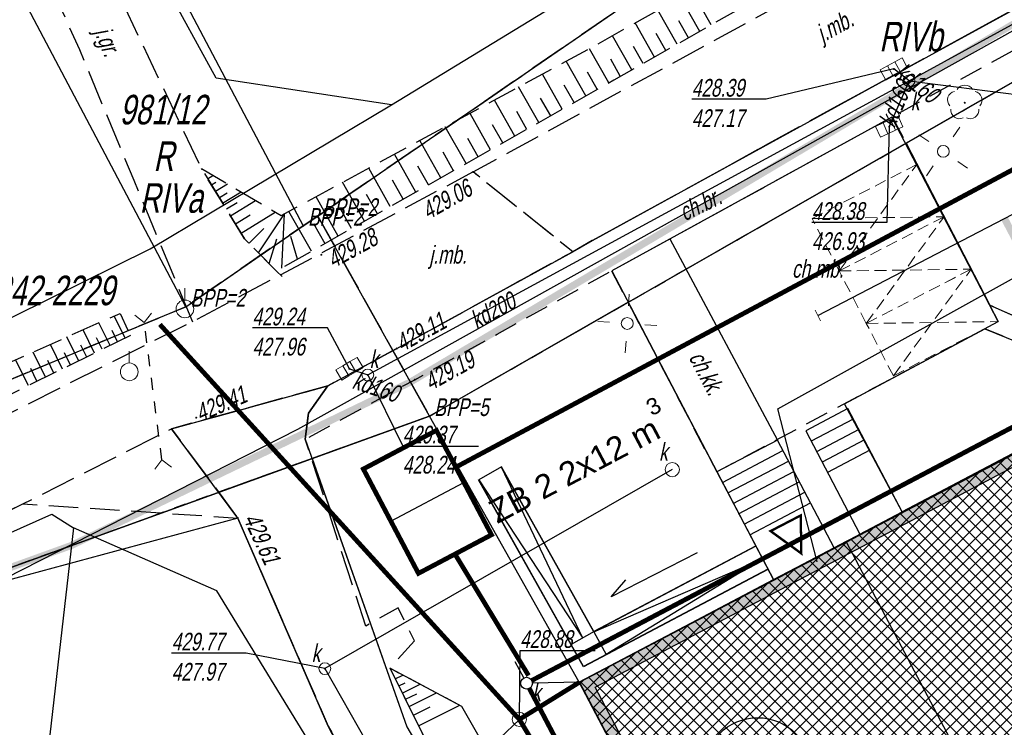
# Model space of a CAD drawing. Header units: metres. Extents: x 7409830 to 7410585, y 5569753 to 5570192.
# Tile 13 of 34: x 7410257 to 7410299, y 5570016 to 5570046. Entities that reach past the tile are written whole.
import ezdxf

# ---------------------------------------------------------------- set-up
doc = ezdxf.new("R2010")
doc.units = ezdxf.units.M
doc.header["$MEASUREMENT"] = 0
for name, pattern in [('1.5_0.5', [2, 1.5, -0.5]), ('1.5_1.0', [2.5, 1.5, -1]), ('218-500', [1, 0.5, -0.5]), ('DASHED', [0.75, 0.5, -0.25]), ('ib05_500', [1, 0.5, -0.5]), ('mz1.0_0.5', [1.5, 1, -0.5]), ('mz1.25_0.5', [1.75, 1.25, -0.5])]:
    doc.linetypes.add(name, pattern=pattern)
doc.layers.get('0').update_dxf_attribs({"color": 8})
for name, color, linetype in [('0 PZT - BUDYNEK OBJĘTY OPRACOWANIEM HATCH', 8, 'Continuous'), ('0 PZT - SKARPY', 8, 'Continuous'), ('131-Punkt osnowy pomiarowej', 8, 'Continuous'), ('131-Punkt osnowy pomiarowej-Atr103', 8, 'Continuous'), ('203-Punkt załamania granicy działki nie stabilizowany', 8, 'Continuous'), ('209-Opis konturu klasyfikacyjnego', 8, 'Continuous'), ('210-Oznaczenie użytku', 8, 'Continuous'), ('211-Nr działki', 8, 'Continuous'), ('216-Granica obrębu', 8, 'Continuous'), ('217-Granica konturu klasyfikcyjnego', 8, 'Continuous'), ('218-Granica użytku', 8, 'Continuous'), ('219-Linia granicy', 8, 'Continuous'), ('312-Budynek (powierzchnia)', 8, 'Continuous'), ('352-schody (powierzchnia)', 8, 'Continuous'), ('_01_PZT - demontaże i rozbiórki', 8, 'Continuous'), ('_BPP1-2', 8, 'Continuous'), ('_BPP3-5', 8, 'Continuous'), ('_Gaz', 8, 'GAZ_LINE'), ('_Kan-deszczowa', 8, 'KANSAN_LINE'), ('_MAPA', 8, 'Continuous'), ('_MPZP_linie zagospodarowania', 8, 'Continuous'), ('chodnik (powierzchnia)', 8, 'Continuous'), ('chodnik (powierzchnia)-Atr17', 8, 'Continuous'), ('drzewo liściaste (punkt)', 8, 'Continuous'), ('Granica', 8, 'Continuous'), ('jezdnia (powierzchnia)', 8, 'Continuous'), ('jezdnia (powierzchnia)-Atr17', 8, 'Continuous'), ('kratka ściekowa (punkt)', 8, 'Continuous'), ('krawężnik (linia)', 8, 'Continuous'), ('latarnia na słupie lub maszcie (punkt)', 8, 'Continuous'), ('Obrys', 8, 'Continuous'), ('Opis', 8, 'Continuous'), ('przepust (linia)', 8, 'Continuous'), ('przepust (linia) - symbol', 8, 'Continuous'), ('przewód gazowy (linia)', 8, 'Continuous'), ('przewód kanalizacyjny (linia)', 8, 'Continuous'), ('przewód kanalizacyjny (linia)-Atr1', 8, 'Continuous'), ('punkt o określonej wysokości (sieć kanalizacyjna)', 8, 'Continuous'), ('punkt o określonej wysokości (sieć kanalizacyjna)-Atr2', 8, 'Continuous'), ('punkt o określonej wysokości (sieć kanalizacyjna)-Atr3', 8, 'Continuous'), ('punkt wysokościowy sztuczny', 8, 'Continuous'), ('punkt wysokościowy sztuczny-Atr2', 8, 'Continuous'), ('punkt zmiany cech lub źródła danych o położeniu przewodu (sieć gazowa)', 8, 'Continuous'), ('SDRPK_420', 8, 'Continuous'), ('skarpa nieumocniona (powierzchnia)', 8, 'Continuous'), ('studzienka okrągła - przewód kanalizacyjny (punkt)', 8, 'Continuous'), ('studzienka okrągła - przewód kanalizacyjny (punkt)-Atr17', 8, 'Continuous'), ('słup (punkt)', 8, 'Continuous'), ('właz okrągły - siec kanalizacyjna (punkt)', 8, 'Continuous'), ('właz okrągły - siec kanalizacyjna (punkt)-Atr17', 8, 'Continuous')]:
    doc.layers.add(name, color=color, linetype=linetype)
doc.styles.add('ARIAL', font='tahoma.ttf')
doc.styles.get("Standard").update_dxf_attribs({"font": 'arial.ttf'})
doc.styles.add('Style-WORKING_1250 I 0.20944', font='WORKING_1250.shx', dxfattribs={"oblique": 12})
doc.linetypes.add('GAZ_LINE', pattern='A,0.5,-0.2,["G",ARIAL,S=0.1,R=0,X=-0.1,Y=-0.05],-0.25', length=0.95)
doc.linetypes.add('KANSAN_LINE', pattern='A,0.5,-0.2,["KS",ARIAL,S=0.1,R=0,X=-0.1,Y=-0.05],-0.25', length=0.95)

# ---------------------------------------------------------------- blocks, each defined once
blk = doc.blocks.new('MIEJSCE POSTOJOWE')
at = {"layer": 'SDRPK_420', "color": 7, "linetype": 'DASHED', "lineweight": 13}
blk.add_lwpolyline([(7390925.942, 5525336.927), (7390925.942, 5525339.427), (7390930.942, 5525339.427), (7390930.942, 5525336.927)], close=True, dxfattribs=at)
for points in [[(7390925.942, 5525339.427), (7390930.942, 5525336.927)], [(7390925.942, 5525336.927), (7390930.942, 5525339.427)]]:
    blk.add_lwpolyline(points, dxfattribs=at)
blk = doc.blocks.new('203_1')
at = {"layer": '203-Punkt załamania granicy działki nie stabilizowany', "linetype": 'Continuous', "lineweight": 13}
h = blk.add_hatch(color=96, dxfattribs=at)
edge = h.paths.add_edge_path()
edge.add_arc((0, 0), 0.45, 0, 360)
blk = doc.blocks.new('131_1')
at = {"layer": '131-Punkt osnowy pomiarowej', "color": 7, "linetype": 'Continuous', "lineweight": 13}
blk.add_line((0, 3.75), (0, 8.75), dxfattribs=at)
blk.add_circle((0, 0), 3.75, dxfattribs=at)
blk = doc.blocks.new('506_3')
at = {"layer": 'studzienka okrągła - przewód kanalizacyjny (punkt)', "color": 36, "linetype": 'Continuous', "lineweight": 13}
blk.add_circle((0, 0), 3, dxfattribs=at)
blk = doc.blocks.new('506_1')
at = {"layer": 'punkt o określonej wysokości (sieć kanalizacyjna)', "color": 36, "linetype": 'Continuous', "lineweight": 13}
blk.add_circle((0, 0), 3, dxfattribs=at)
blk = doc.blocks.new('701_1')
at = {"layer": 'punkt zmiany cech lub źródła danych o położeniu przewodu (sieć gazowa)', "color": 7, "linetype": 'Continuous', "lineweight": 13}
blk.add_line((0, -2.5), (0, 2.5), dxfattribs=at)
blk = doc.blocks.new('515_2')
at = {"layer": 'latarnia na słupie lub maszcie (punkt)', "color": 7, "linetype": 'Continuous', "lineweight": 13}
for p, q in [((0, 7.5), (0, 12.5)), ((7.5, 0), (12.5, 0)), ((-12.5, 0), (-7.5, 0)), ((0, -12.5), (0, -7.5))]:
    blk.add_line(p, q, dxfattribs=at)
blk = doc.blocks.new('515_1')
at = {"layer": 'latarnia na słupie lub maszcie (punkt)', "color": 7, "linetype": 'Continuous', "lineweight": 13}
for p, q in [((0, 7.5), (0, 12.5)), ((-12.5, 0), (-7.5, 0)), ((7.5, 0), (12.5, 0)), ((0, -12.5), (0, -7.5))]:
    blk.add_line(p, q, dxfattribs=at)
blk = doc.blocks.new('IB05_1')
at = {"layer": 'przepust (linia) - symbol', "color": 7, "linetype": 'Continuous', "lineweight": 13}
for q in [(3.54, 3.54), (3.54, -3.54)]:
    blk.add_line((0, 0), q, dxfattribs=at)
blk = doc.blocks.new('922_1')
at = {"layer": 'drzewo liściaste (punkt)', "linetype": 'Continuous', "lineweight": 13}
h = blk.add_hatch(color=96, dxfattribs=at)
edge = h.paths.add_edge_path()
edge.add_arc((0, 0), 0.45, 0, 360)
at = {"layer": 'drzewo liściaste (punkt)', "color": 96, "linetype": 'Continuous', "lineweight": 13}
for centre, start, end in [((-3.57, 1.16), 102.147, 221.853), ((0, 3.75), 30.147, 149.853), ((3.57, 1.16), 318.147, 77.853), ((-2.2, -3.03), 174.147, 293.853), ((2.2, -3.03), 246.147, 5.853)]:
    blk.add_arc(centre, 3.75, start, end, dxfattribs=at)
blk = doc.blocks.new('510_1')
at = {"layer": 'słup (punkt)', "color": 7, "linetype": 'Continuous', "lineweight": 13}
blk.add_circle((0, 0), 2.5, dxfattribs=at)
blk = doc.blocks.new('US05_1')
at = {"layer": 'kratka ściekowa (punkt)', "color": 7, "linetype": 'Continuous', "lineweight": 13}
for p, q in [((-5.25, -2.5), (-5.25, 2.5)), ((-5.25, 2.5), (-1.75, 2.5)), ((-1.75, -2.5), (-1.75, 2.5)), ((-1.75, 2.5), (1.75, 2.5)), ((1.75, -2.5), (1.75, 2.5)), ((1.75, 2.5), (5.25, 2.5)), ((5.25, -2.5), (5.25, 2.5)), ((-5.25, -2.5), (-1.75, -2.5)), ((-1.75, -2.5), (1.75, -2.5)), ((1.75, -2.5), (5.25, -2.5))]:
    blk.add_line(p, q, dxfattribs=at)
blk = doc.blocks.new('US05_2')
at = {"layer": 'kratka ściekowa (punkt)', "color": 7, "linetype": 'Continuous', "lineweight": 13}
for p, q in [((-5.25, -2.5), (-5.25, 2.5)), ((-5.25, 2.5), (-1.75, 2.5)), ((-1.75, -2.5), (-1.75, 2.5)), ((-1.75, 2.5), (1.75, 2.5)), ((1.75, -2.5), (1.75, 2.5)), ((1.75, 2.5), (5.25, 2.5)), ((5.25, -2.5), (5.25, 2.5)), ((-5.25, -2.5), (-1.75, -2.5)), ((-1.75, -2.5), (1.75, -2.5)), ((1.75, -2.5), (5.25, -2.5))]:
    blk.add_line(p, q, dxfattribs=at)
blk = doc.blocks.new('US15_2')
at = {"layer": 'studzienka okrągła - przewód kanalizacyjny (punkt)', "color": 36, "linetype": 'Continuous', "lineweight": 13}
blk.add_circle((0, 0), 2.5, dxfattribs=at)
blk = doc.blocks.new('US22_1')
at = {"layer": 'właz okrągły - siec kanalizacyjna (punkt)', "color": 7, "linetype": 'Continuous', "lineweight": 13}
blk.add_circle((0, 0), 2.5, dxfattribs=at)
blk = doc.blocks.new('PW01_1')
at = {"layer": 'punkt o określonej wysokości (sieć kanalizacyjna)', "linetype": 'Continuous', "lineweight": 13}
h = blk.add_hatch(color=36, dxfattribs=at)
edge = h.paths.add_edge_path()
edge.add_arc((0, 0), 0.45, 0, 360)
blk = doc.blocks.new('PW02_1')
at = {"layer": 'punkt wysokościowy sztuczny', "linetype": 'Continuous', "lineweight": 13}
h = blk.add_hatch(color=7, dxfattribs=at)
edge = h.paths.add_edge_path()
edge.add_arc((0, 0), 0.45, 0, 360)
blk = doc.blocks.new('140_1')
at = {"layer": '_BPP1-2', "linetype": 'Continuous', "lineweight": 0}
h = blk.add_hatch(color=141, dxfattribs=at)
edge = h.paths.add_edge_path()
edge.add_arc((0, 0), 0.045, 0, 360)
blk = doc.blocks.new('140_2')
at = {"layer": '_BPP3-5', "linetype": 'Continuous', "lineweight": 0}
h = blk.add_hatch(color=1, dxfattribs=at)
edge = h.paths.add_edge_path()
edge.add_arc((0, 0), 0.045, 0, 360)
blk = doc.blocks.new('A$C92b4fa8d')
at = {"layer": '216-Granica obrębu', "linetype": '1.5_1.0', "flags": 128}
blk.add_lwpolyline([(234.071, 177.642), (186.85, 152.23), (118.4, 115.38), (107.71, 110.03), (87.37, 99.84), (69.66, 87.67), (69.04, 87.26), (64.07, 83.83), (-15.82, 50.62), (-46.081, 37.141)], dxfattribs=at)
at = {"layer": '217-Granica konturu klasyfikcyjnego', "linetype": '1.5_0.5', "flags": 128}
for points in [[(74.39, 79.2), (112.67, 101.11)], [(69.66, 87.67), (87.37, 99.84)], [(69.04, 87.26), (69.66, 87.67)], [(69.66, 87.67), (74.39, 79.2)], [(64.07, 83.83), (69.04, 87.26)], [(54.14, 79.71), (64.07, 83.83)]]:
    blk.add_lwpolyline(points, dxfattribs=at)
at = {"layer": '218-Granica użytku', "linetype": '218-500', "flags": 128}
for points in [[(74.39, 79.2), (112.67, 101.11)], [(69.66, 87.67), (87.37, 99.84)], [(69.04, 87.26), (69.66, 87.67)], [(69.66, 87.67), (74.39, 79.2)], [(64.07, 83.83), (69.04, 87.26)], [(54.14, 79.71), (64.07, 83.83)], [(74.39, 79.2), (21.02, 59.91)]]:
    blk.add_lwpolyline(points, dxfattribs=at)
at = {"layer": '219-Linia granicy', "linetype": 'Continuous', "flags": 128}
for points in [[(112.67, 101.11), (74.39, 79.2)], [(62.15, 100.32), (69.04, 87.26)], [(87.37, 99.84), (69.66, 87.67)], [(64.07, 83.83), (56.85, 97.5)], [(69.04, 87.26), (69.66, 87.67)], [(74.39, 79.2), (69.66, 87.67)], [(64.07, 83.83), (69.04, 87.26)], [(64.07, 83.83), (-15.82, 50.62)], [(21.02, 59.91), (74.39, 79.2)]]:
    blk.add_lwpolyline(points, dxfattribs=at)
at = {"layer": '312-Budynek (powierzchnia)', "linetype": 'Continuous', "flags": 128}
for points in [[(92.04, 73.89), (105.15, 80.79)], [(92.04, 73.89), (80.74, 67.93)], [(98.25, 62.12), (92.04, 73.89)], [(80.74, 67.93), (86.94, 56.15)]]:
    blk.add_lwpolyline(points, dxfattribs=at)
at = {"layer": '352-schody (powierzchnia)', "linetype": 'Continuous', "flags": 128}
for points in [[(90.33, 78.58), (92.63, 74.2), (94.42, 75.14), (92.11, 79.52), (90.33, 78.58)], [(89.13, 78.18), (86.56, 76.83), (88.96, 72.27), (91.53, 73.62), (89.13, 78.18)]]:
    blk.add_lwpolyline(points, close=True, dxfattribs=at)
for points in [[(92.34, 79.07), (90.56, 78.13)], [(92.58, 78.63), (90.79, 77.69)], [(92.82, 78.19), (91.03, 77.25)], [(86.8, 76.39), (89.36, 77.74)], [(93.05, 77.75), (91.26, 76.81)], [(87.03, 75.94), (89.6, 77.29)], [(87.26, 75.5), (89.83, 76.85)], [(87.49, 75.06), (90.06, 76.41)], [(87.73, 74.62), (90.29, 75.97)], [(87.96, 74.17), (90.53, 75.52)]]:
    blk.add_lwpolyline(points, dxfattribs=at)
at = {"layer": '_MPZP_linie zagospodarowania', "linetype": 'Continuous', "flags": 128}
for points in [[(-36.017, 45.88), (-28.946, 49.608), (53.908, 82.011), (62.561, 86.279), (72.781, 92.383), (84.166, 99.327), (208.113, 168.049), (235.982, 182.726)], [(-33.636, 36.641), (21.41, 58.657), (56.431, 72.334), (68.81, 78.645), (239.951, 174.025)], [(72.781, 92.383), (65.355, 93.514), (58.71, 105.642)]]:
    blk.add_lwpolyline(points, dxfattribs=at)
at = {"layer": 'chodnik (powierzchnia)', "linetype": 'mz1.0_0.5', "flags": 128}
for points in [[(137.39, 117.44), (123.95, 110.06), (111.89, 103.44), (107.52, 101.01), (93.44, 93.3), (81.3, 86.64), (80.46, 86.16), (76.5, 83.98), (73.01, 82.06), (70.09, 80.48), (69.27, 79.32), (69.13, 78.22), (73.77, 80.74), (77.26, 82.67), (82.06, 85.32), (94.02, 91.89), (108.26, 99.7), (112.61, 102.15), (124.68, 108.69), (141.07, 117.69)], [(94, 91.88), (98.49, 83.2), (86.56, 76.83)], [(82.11, 85.35), (86.56, 76.83)], [(105.15, 80.79), (98.13, 83.89)], [(104.25, 80.32), (97.92, 82.9)]]:
    blk.add_lwpolyline(points, dxfattribs=at)
at = {"layer": 'jezdnia (powierzchnia)', "linetype": '1.5_0.5', "flags": 128}
for points in [[(137.39, 117.44), (123.95, 110.06), (111.89, 103.44), (107.52, 101.01), (93.44, 93.3), (81.3, 86.64), (80.46, 86.16), (76.24, 89.54), (96.81, 100.75), (116.57, 111.49), (141.7, 125.38), (162.65, 136.82), (173.81, 142.88), (190.06, 151.83), (205.87, 160.5)], [(60.54, 98.49), (64.73, 89.68), (66.56, 86.71), (67.91, 85.34), (68.15, 85.11)], [(58.32, 97.47), (59.56, 94.73), (61.86, 89.19), (64.38, 83.14)], [(-30.216, 38.159), (-26.6, 39.61), (-19.31, 42.63), (-2.2, 49.23), (14.29, 55.62), (30.36, 62.49), (45.8, 69.91), (57.17, 75.48), (63.46, 78.66), (70.09, 80.48), (73.01, 82.06), (80.46, 86.16), (76.24, 89.54), (64.81, 83.43), (43.45, 72.71), (29.35, 65.99), (11.94, 58.53), (-2.71, 52.79), (-21.61, 45.46), (-31.662, 41.526)]]:
    blk.add_lwpolyline(points, dxfattribs=at)
blk.add_lwpolyline([(70.09, 80.48), (63.46, 78.66), (66.27, 74.88), (70.1, 66.07), (80.85, 46.65), (88.56, 33.98), (92.51, 34.67), (83.27, 49.3), (76.87, 60.16), (72.72, 68.52), (73.76, 69.68), (73.06, 71.08), (71.69, 70.3), (69.13, 78.22), (69.27, 79.32), (70.09, 80.48)], close=True, dxfattribs=at)
at = {"layer": 'krawężnik (linia)', "linetype": 'Continuous', "flags": 128}
for points in [[(69.13, 78.22), (69.27, 79.32), (70.09, 80.48), (73.01, 82.06), (76.5, 83.98), (80.46, 86.16), (81.3, 86.64), (93.44, 93.3), (107.52, 101.01), (111.89, 103.44), (123.95, 110.06), (137.39, 117.44)], [(84.57, 86.7), (89.13, 78.18)]]:
    blk.add_lwpolyline(points, dxfattribs=at)
at = {"layer": 'przepust (linia)', "linetype": 'ib05_500', "flags": 128}
blk.add_lwpolyline([(63.06, 77.34), (62.31, 83.16)], dxfattribs=at)
at = {"layer": 'przewód gazowy (linia)', "linetype": 'Continuous', "flags": 128}
blk.add_lwpolyline([(90.84, 83.46), (141.14, 109.61), (148.31, 97.9), (151.72, 91.37), (152.56, 84.36), (171.91, 48.43)], dxfattribs=at)
at = {"layer": 'przewód kanalizacyjny (linia)', "linetype": 'Continuous', "flags": 128}
for points in [[(94.71, 93.4), (129.42, 112.41), (164.07, 131.58), (198.51, 150.56), (234.37, 170.01), (237.715, 171.884)], [(90.81, 73.02), (89.15, 79.5), (103.94, 87.71), (121.08, 97.22)], [(94.71, 93.4), (94.07, 93.9)], [(71.78, 80.94), (94.71, 93.4)], [(94.71, 93.4), (93.87, 91.46)], [(98.57, 41.46), (85.9, 53.52), (78.2, 66.35), (62.97, 83.08)], [(71, 81.2), (71.78, 80.94)], [(84.68, 76.93), (69.96, 68.5), (76.31, 57.32), (71.49, 55.58), (58.99, 50.69), (53.07, 48.57)], [(78.2, 66.35), (80.74, 67.93)], [(78.2, 66.35), (76.54, 64.76), (67.01, 62.56), (55.87, 57.4), (53.67, 57.26)]]:
    blk.add_lwpolyline(points, dxfattribs=at)
at = {"layer": 'punkt o określonej wysokości (sieć kanalizacyjna)-Atr2', "flags": 128}
for points in [[(94.07, 93.9), (88.65, 92.62), (85.504, 92.62)], [(94.71, 93.4), (99.36, 92.81), (102.575, 92.81)], [(93.87, 91.46), (93.77, 87.4), (90.592, 87.4)], [(71, 81.2), (70.07, 82.93), (66.892, 82.93)], [(71.78, 80.94), (73.26, 77.93), (76.47, 77.93)], [(78.2, 66.35), (78.23, 69.27), (81.408, 69.27)], [(69.96, 68.5), (66.62, 69.16), (63.469, 69.16)]]:
    blk.add_lwpolyline(points, dxfattribs=at)
at = {"layer": 'skarpa nieumocniona (powierzchnia)', "linetype": 'Continuous'}
for p, q in [((85.85, 95.49), (85.03, 96.94)), ((84.89, 94.95), (84.07, 96.39)), ((86.33, 95.77), (85.92, 96.49)), ((83.92, 94.4), (83.1, 95.85)), ((85.37, 95.22), (84.96, 95.94)), ((82.96, 93.86), (82.14, 95.3)), ((84.4, 94.68), (84, 95.4)), ((81.99, 93.31), (81.17, 94.76)), ((83.44, 94.13), (83.03, 94.85)), ((82.47, 93.59), (82.07, 94.31)), ((81.01, 92.76), (80.18, 94.23)), ((80.02, 92.2), (79.18, 93.68)), ((81.5, 93.04), (81.09, 93.76)), ((79.02, 91.63), (78.17, 93.14)), ((80.52, 92.48), (80.1, 93.22)), ((79.53, 91.92), (79.1, 92.66)), ((78.01, 91.06), (77.15, 92.58)), ((76.98, 90.47), (76.11, 92.02)), ((78.52, 91.34), (78.09, 92.1)), ((75.94, 89.89), (75.05, 91.45)), ((77.5, 90.77), (77.06, 91.53)), ((76.46, 90.18), (76.02, 90.96)), ((74.88, 89.29), (73.99, 90.87)), ((73.82, 88.68), (72.91, 90.29)), ((75.41, 89.59), (74.97, 90.37)), ((72.73, 88.07), (71.82, 89.7)), ((74.35, 88.99), (73.9, 89.78)), ((64.99, 89.25), (65.22, 89.39)), ((65.16, 88.99), (65.34, 89.1)), ((65.32, 88.72), (65.83, 89.03)), ((71.64, 87.45), (70.71, 89.1)), ((73.28, 88.38), (72.82, 89.19)), ((65.49, 88.45), (65.82, 88.65)), ((65.63, 88.22), (66.41, 88.69)), ((70.53, 86.82), (69.59, 88.49)), ((72.19, 87.76), (71.73, 88.58)), ((65.79, 87.97), (66.24, 88.24)), ((65.96, 87.68), (67.02, 88.33)), ((66.17, 87.34), (66.79, 87.72)), ((66.42, 86.95), (67.86, 87.84)), ((67.15, 86.11), (68.25, 87.77)), ((68.14, 85.47), (68.25, 87.77)), ((69.4, 86.18), (68.44, 87.87)), ((71.09, 87.14), (70.62, 87.97)), ((69.97, 86.5), (69.49, 87.34)), ((66.75, 86.52), (67.37, 87.14)), ((68.8, 85.84), (68.52, 86.8)), ((67.6, 85.66), (67.92, 86.71)), ((61.5, 82.5), (61.04, 83.44)), ((60.86, 82.19), (60.38, 83.15)), ((60.2, 81.86), (59.72, 82.85)), ((61.18, 82.34), (60.95, 82.82)), ((58.84, 81.19), (58.33, 82.23)), ((59.53, 81.53), (59.03, 82.55)), ((59.87, 81.7), (59.62, 82.2)), ((60.53, 82.03), (60.29, 82.51)), ((58.13, 80.85), (57.6, 81.91)), ((59.18, 81.36), (58.93, 81.88)), ((57.4, 80.49), (56.86, 81.58)), ((58.48, 81.02), (58.23, 81.55)), ((57.76, 80.67), (57.5, 81.21)), ((72.94, 68.07), (73.26, 68.23)), ((73.09, 67.77), (73.36, 67.9)), ((73.24, 67.46), (74, 67.84)), ((73.38, 67.2), (73.85, 67.43)), ((73.53, 66.9), (74.69, 67.47)), ((73.71, 66.53), (74.42, 66.88)), ((73.93, 66.08), (75.68, 66.95))]:
    blk.add_line(p, q, dxfattribs=at)
at = {"layer": 'skarpa nieumocniona (powierzchnia)', "linetype": 'mz1.25_0.5', "flags": 128}
for points in [[(212.1, 164.25), (189.89, 152.26), (161.23, 137.08), (134.59, 123.22), (109.23, 108.72), (82.2, 93.43), (67.91, 85.34), (66.56, 86.71), (64.73, 89.68), (68.11, 87.69), (81.19, 94.77), (108.53, 110.18), (134.12, 124.4), (160.35, 138.55), (189.38, 154.43), (211.31, 165.41), (212.1, 164.25)], [(61.72, 82.61), (48.05, 75.9), (35.37, 69.96), (20.58, 63.26), (4.16, 56.74), (-13.61, 49.39), (-32, 42.32), (-32.46, 43.37), (-14.19, 50.87), (3.1, 58.7), (19.38, 65.42), (34.74, 71.93), (48.01, 77.65), (61.29, 83.55), (61.72, 82.61)], [(66.27, 74.88), (70.1, 66.07), (80.85, 46.65), (88.56, 33.98), (88.37, 34.03), (78.98, 35.75), (63.38, 55.18), (57.98, 62.86), (37.06, 56.42), (19.25, 50.75), (3.94, 46.44), (-10.29, 41.91), (-20.51, 38.71), (-26.6, 39.61), (-19.31, 42.63), (-2.2, 49.23), (14.29, 55.62), (30.36, 62.49), (45.8, 69.91), (57.17, 75.48), (66.27, 74.88)], [(75.75, 66.91), (79.33, 60.64), (85.26, 52.55), (97.51, 56.9), (91.2, 50.7), (83.27, 49.3), (76.87, 60.16), (72.72, 68.52), (75.75, 66.91)]]:
    blk.add_lwpolyline(points, close=True, dxfattribs=at)
at = {"layer": '131-Punkt osnowy pomiarowej', "linetype": 'Continuous', "xscale": 0.1, "yscale": 0.1, "zscale": 0.1}
for p in [(64.032, 83.736), (61.675, 81.072)]:
    blk.add_blockref('131_1', p, dxfattribs=at)
at = {"layer": '203-Punkt załamania granicy działki nie stabilizowany', "linetype": 'Continuous', "xscale": 0.1, "yscale": 0.1, "zscale": 0.1}
for p in [(69.66, 87.67), (69.04, 87.26), (64.07, 83.83), (74.39, 79.2)]:
    blk.add_blockref('203_1', p, dxfattribs=at)
at = {"layer": '_BPP1-2', "linetype": 'Continuous'}
for p in [(69.66, 87.67), (69.04, 87.26), (64.07, 83.83)]:
    blk.add_blockref('140_1', p, dxfattribs=at)
at = {"layer": '_BPP3-5', "linetype": 'Continuous'}
blk.add_blockref('140_2', (74.39, 79.2), dxfattribs=at)
at = {"layer": 'drzewo liściaste (punkt)', "linetype": 'Continuous', "xscale": 0.1, "yscale": 0.1, "zscale": 0.1}
blk.add_blockref('922_1', (97.07, 92.47), dxfattribs=at)
at = {"layer": 'kratka ściekowa (punkt)', "linetype": 'Continuous', "xscale": 0.1, "yscale": 0.1, "zscale": 0.1}
for name, p, rotation in [('US05_1', (94.07, 93.9), 28.61000000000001), ('US05_2', (93.87, 91.46), 24.82099999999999), ('US05_1', (71, 81.2), 30.311)]:
    blk.add_blockref(name, p, dxfattribs=dict(at, rotation=rotation))
at = {"layer": 'latarnia na słupie lub maszcie (punkt)', "linetype": 'Continuous', "xscale": 0.1, "yscale": 0.1, "zscale": 0.1}
for name, p, rotation in [('515_1', (96.16, 90.41), 55.57300000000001), ('515_2', (82.77, 83.12), 356.135)]:
    blk.add_blockref(name, p, dxfattribs=dict(at, rotation=rotation))
at = {"layer": 'przepust (linia) - symbol', "linetype": 'Continuous', "xscale": 0.1, "yscale": 0.1, "zscale": 0.1}
for p, rotation in [((62.31, 83.16), 97.34299999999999), ((63.06, 77.34), 277.343)]:
    blk.add_blockref('IB05_1', p, dxfattribs=dict(at, rotation=rotation))
at = {"layer": 'punkt o określonej wysokości (sieć kanalizacyjna)', "linetype": 'Continuous', "xscale": 0.1, "yscale": 0.1, "zscale": 0.1}
for name, p in [('PW01_1', (94.07, 93.9)), ('PW01_1', (94.71, 93.4)), ('PW01_1', (93.87, 91.46)), ('PW01_1', (71, 81.2)), ('PW01_1', (71.78, 80.94)), ('PW01_1', (69.96, 68.5)), ('506_1', (78.2, 66.35))]:
    blk.add_blockref(name, p, dxfattribs=at)
at = {"layer": 'punkt wysokościowy sztuczny', "linetype": 'Continuous', "xscale": 0.1, "yscale": 0.1, "zscale": 0.1}
for p in [(76.24, 89.54), (69.81, 86.03), (73.01, 82.06), (73.77, 80.74), (64.51, 79.13), (66.27, 74.88)]:
    blk.add_blockref('PW02_1', p, dxfattribs=at)
at = {"layer": 'punkt zmiany cech lub źródła danych o położeniu przewodu (sieć gazowa)', "linetype": 'Continuous', "xscale": 0.09999999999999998, "yscale": 0.09999999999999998, "zscale": 0.09999999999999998, "rotation": 27.408}
blk.add_blockref('701_1', (90.84, 83.46), dxfattribs=at)
at = {"layer": 'studzienka okrągła - przewód kanalizacyjny (punkt)', "linetype": 'Continuous', "xscale": 0.1, "yscale": 0.1, "zscale": 0.1}
for name, p in [('506_3', (84.68, 76.93)), ('US15_2', (69.96, 68.5)), ('506_3', (78.2, 66.35))]:
    blk.add_blockref(name, p, dxfattribs=at)
at = {"layer": 'słup (punkt)', "linetype": 'Continuous', "xscale": 0.1, "yscale": 0.1, "zscale": 0.1}
for p in [(96.16, 90.41), (82.77, 83.12)]:
    blk.add_blockref('510_1', p, dxfattribs=at)
at = {"layer": 'właz okrągły - siec kanalizacyjna (punkt)', "linetype": 'Continuous', "xscale": 0.1, "yscale": 0.1, "zscale": 0.1}
for p in [(94.71, 93.4), (71.78, 80.94)]:
    blk.add_blockref('US22_1', p, dxfattribs=at)
at = {"layer": '131-Punkt osnowy pomiarowej-Atr103', "insert": (53.618, 83.877), "char_height": 1.25, "attachment_point": 7, "line_spacing_factor": 0.6}
blk.add_mtext('\\FWORKING_1250;\\Q12;\\H1x;\\W0.72;162.242-2229', dxfattribs=at)
at = {"layer": '209-Opis konturu klasyfikacyjnego', "linetype": 'Continuous', "char_height": 1.25, "attachment_point": 7, "line_spacing_factor": 0.6}
for s, insert in [('\\FWORKING_1250;\\Q12;\\H1x;\\W0.72;RIVb', (93.444, 94.627)), ('\\FWORKING_1250;\\Q12;\\H1x;\\W0.72;RIVa', (62.112, 87.793))]:
    blk.add_mtext(s, dxfattribs=dict(at, insert=insert))
at = {"layer": '210-Oznaczenie użytku', "linetype": 'Continuous', "insert": (62.697, 89.585), "char_height": 1.25, "attachment_point": 7, "line_spacing_factor": 0.6}
blk.add_mtext('\\FWORKING_1250;\\Q12;\\H1x;\\W0.72;R', dxfattribs=at)
at = {"layer": '211-Nr działki', "linetype": 'Continuous', "insert": (61.261, 91.537), "char_height": 1.25, "attachment_point": 7, "line_spacing_factor": 0.6}
blk.add_mtext('\\FWORKING_1250;\\Q12;\\H1x;\\W0.72;981/12', dxfattribs=at)
at = {"layer": '_BPP1-2', "linetype": 'Continuous', "style": 'Style-WORKING_1250 I 0.20944', "oblique": 12, "width": 0.733333}
for p in [(69.66, 87.67), (69.04, 87.26), (64.07, 83.83)]:
    blk.add_text(' BPP=2', height=0.75, dxfattribs=at).set_placement(p)
at = {"layer": '_BPP3-5', "linetype": 'Continuous', "style": 'Style-WORKING_1250 I 0.20944', "oblique": 12, "width": 0.733333}
blk.add_text(' BPP=5', height=0.75, dxfattribs=at).set_placement((74.39, 79.2))
at = {"layer": 'chodnik (powierzchnia)-Atr17', "char_height": 0.75, "attachment_point": 7, "line_spacing_factor": 0.6}
for s, insert, rotation in [('\\FWORKING_1250;\\Q12;\\H1x;\\W0.725;ch.br.', (85.208, 87.434), 25.501), ('\\FWORKING_1250;\\Q12;\\H1x;\\W0.725;ch.kk.', (85.348, 81.684), 297.578)]:
    blk.add_mtext(s, dxfattribs=dict(at, insert=insert, rotation=rotation))
at = {"layer": 'chodnik (powierzchnia)-Atr17', "insert": (89.75, 85.05), "char_height": 0.75, "attachment_point": 7, "line_spacing_factor": 0.6}
blk.add_mtext('\\FWORKING_1250;\\Q12;\\H1x;\\W0.725;ch.mb.', dxfattribs=at)
at = {"layer": 'jezdnia (powierzchnia)-Atr17', "char_height": 0.75, "attachment_point": 7, "line_spacing_factor": 0.6}
for s, insert, rotation in [('\\FWORKING_1250;\\Q12;\\H1x;\\W0.725;j.mb.', (91.16, 94.81), 28.589), ('\\FWORKING_1250;\\Q12;\\H1x;\\W0.725;j.gr.', (59.967, 95.39), 292.546)]:
    blk.add_mtext(s, dxfattribs=dict(at, insert=insert, rotation=rotation))
at = {"layer": 'jezdnia (powierzchnia)-Atr17', "insert": (74.39, 85.43), "char_height": 0.75, "attachment_point": 7, "line_spacing_factor": 0.6}
blk.add_mtext('\\FWORKING_1250;\\Q12;\\H1x;\\W0.725;j.mb.', dxfattribs=at)
at = {"layer": 'przewód kanalizacyjny (linia)-Atr1', "char_height": 0.75, "line_spacing_factor": 0.6}
for s, insert, attachment_point, rotation in [('\\FWORKING_1250;\\Q12;\\H1x;\\W0.725;kd160', (94.036, 93.613), 7, 322.001), ('\\FWORKING_1250;\\Q12;\\H1x;\\W0.725;kd160', (94.099, 91.361), 7, 66.587), ('\\FWORKING_1250;\\Q12;\\H1x;\\W0.725;kd200', (76.21, 83.2), 4, 28.519), ('\\FWORKING_1250;\\Q12;\\H1x;\\W0.725;kd160', (71.31, 81.1), 1, 341.565)]:
    blk.add_mtext(s, dxfattribs=dict(at, insert=insert, attachment_point=attachment_point, rotation=rotation))
at = {"layer": 'punkt o określonej wysokości (sieć kanalizacyjna)-Atr2', "char_height": 0.75, "attachment_point": 7, "line_spacing_factor": 0.6}
for s, insert in [('\\FWORKING_1250;\\Q12;\\H1x;\\W0.725;428.39', (85.504, 92.718)), ('\\FWORKING_1250;\\Q12;\\H1x;\\W0.725;428.38', (90.592, 87.498)), ('\\FWORKING_1250;\\Q12;\\H1x;\\W0.725;429.24', (66.892, 83.028)), ('\\FWORKING_1250;\\Q12;\\H1x;\\W0.725;429.37', (73.26, 78.028)), ('\\FWORKING_1250;\\Q12;\\H1x;\\W0.725;428.88', (78.23, 69.367)), ('\\FWORKING_1250;\\Q12;\\H1x;\\W0.725;429.77', (63.469, 69.258))]:
    blk.add_mtext(s, dxfattribs=dict(at, insert=insert))
at = {"layer": 'punkt o określonej wysokości (sieć kanalizacyjna)-Atr3', "char_height": 0.75, "attachment_point": 7, "line_spacing_factor": 0.6}
for s, insert in [('\\FWORKING_1250;\\Q12;\\H1x;\\W0.725;427.17', (85.504, 91.443)), ('\\FWORKING_1250;\\Q12;\\H1x;\\W0.725;426.93', (90.592, 86.223)), ('\\FWORKING_1250;\\Q12;\\H1x;\\W0.725;427.96', (66.892, 81.753)), ('\\FWORKING_1250;\\Q12;\\H1x;\\W0.725;428.24', (73.26, 76.753)), ('\\FWORKING_1250;\\Q12;\\H1x;\\W0.725;427.97', (63.469, 67.983))]:
    blk.add_mtext(s, dxfattribs=dict(at, insert=insert))
at = {"layer": 'punkt wysokościowy sztuczny-Atr2', "char_height": 0.75, "line_spacing_factor": 0.6}
for s, insert, attachment_point, rotation in [('\\FWORKING_1250;\\Q12;\\H1x;\\W0.725;429.06', (73.97, 88.15), 1, 29.656), ('\\FWORKING_1250;\\Q12;\\H1x;\\W0.725;429.28', (69.96, 86.1), 1, 28.622), ('\\FWORKING_1250;\\Q12;\\H1x;\\W0.725;429.11', (73.231, 81.891), 7, 28.817), ('\\FWORKING_1250;\\Q12;\\H1x;\\W0.725;429.19', (74.08, 80.91), 1, 28.943), ('\\FWORKING_1250;\\Q12;\\H1x;\\W0.725;429.41', (64.689, 78.93), 7, 23.301), ('\\FWORKING_1250;\\Q12;\\H1x;\\W0.725;429.61', (67.17, 75.17), 1, 294.793)]:
    blk.add_mtext(s, dxfattribs=dict(at, insert=insert, attachment_point=attachment_point, rotation=rotation))
at = {"layer": 'studzienka okrągła - przewód kanalizacyjny (punkt)-Atr17', "char_height": 0.75, "attachment_point": 7, "line_spacing_factor": 0.6}
for insert in [(84.12, 77.31), (69.4, 68.78), (78.74, 67.11)]:
    blk.add_mtext('\\FWORKING_1250;\\Q12;\\H1x;\\W0.725;k', dxfattribs=dict(at, insert=insert))
at = {"layer": 'właz okrągły - siec kanalizacyjna (punkt)-Atr17', "char_height": 0.75, "attachment_point": 7, "line_spacing_factor": 0.6}
for insert in [(94.78, 92.15), (71.86, 81.24)]:
    blk.add_mtext('\\FWORKING_1250;\\Q12;\\H1x;\\W0.725;k', dxfattribs=dict(at, insert=insert))

msp = doc.modelspace()

# ---------------------------------------------------------------- hatches: boundary and pattern name
at = {"layer": '0 PZT - BUDYNEK OBJĘTY OPRACOWANIEM HATCH'}
h = msp.add_hatch(dxfattribs=at)
h.set_pattern_fill('ANSI37', color=256, scale=3)
h.set_pattern_definition([(45, (0, 0), (-0.265165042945, 0.265165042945), []), (135, (0, 0), (-0.265165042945, -0.265165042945), [])])
h.paths.add_polyline_path([(7410286.94, 5570006.15), (7410280.74, 5570017.93), (7410305.15, 5570030.79), (7410303.45, 5570034.07), (7410314.85, 5570039.96), (7410316.48, 5570036.72), (7410335, 5570046.41), (7410341.16, 5570034.74), (7410325.45, 5570026.45), (7410328.1, 5570021.38), (7410330.73, 5570022.68), (7410333.66, 5570017.1), (7410333.062, 5570016.787), (7410335.973, 5570011.242), (7410333.97, 5570010.19), (7410336.71, 5570004.97), (7410325.93, 5569999.31), (7410332.76, 5569986.46), (7410310.85, 5569974.81), (7410310.12, 5569976.08), (7410306.976, 5569974.408), (7410301.68, 5569984.37), (7410302.2, 5569984.65), (7410298.575, 5569991.463), (7410323.15, 5570004.54), (7410314.58, 5570020.67)])
at = {"layer": 'Obrys'}
h = msp.add_hatch(color=256, dxfattribs=at)
h.dxf.hatch_style = 1
h.paths.add_polyline_path([(7410286.94, 5570006.15), (7410280.74, 5570017.93), (7410305.15, 5570030.79), (7410303.45, 5570034.07), (7410314.85, 5570039.96), (7410316.48, 5570036.72), (7410335, 5570046.41), (7410341.16, 5570034.74), (7410325.45, 5570026.45), (7410328.1, 5570021.38), (7410330.73, 5570022.68), (7410333.66, 5570017.1), (7410333.062, 5570016.787), (7410335.973, 5570011.242), (7410333.97, 5570010.19), (7410336.71, 5570004.97), (7410325.93, 5569999.31), (7410332.76, 5569986.46), (7410310.85, 5569974.81), (7410310.12, 5569976.08), (7410306.976, 5569974.408), (7410301.68, 5569984.37), (7410302.2, 5569984.65), (7410298.575, 5569991.463), (7410323.15, 5570004.54), (7410314.58, 5570020.67)])
h.paths.add_polyline_path([(7410287.15, 5570006.825), (7410281.415, 5570017.721), (7410305.822, 5570030.579), (7410304.124, 5570033.856), (7410314.63, 5570039.284), (7410316.263, 5570036.039), (7410334.815, 5570045.875), (7410340.641, 5570035.018), (7410324.776, 5570026.66), (7410327.883, 5570020.715), (7410330.514, 5570022.016), (7410332.985, 5570017.311), (7410332.387, 5570016.997), (7410335.298, 5570011.452), (7410333.295, 5570010.4), (7410336.035, 5570005.18), (7410325.253, 5569999.519), (7410332.084, 5569986.667), (7410311.042, 5569975.479), (7410310.312, 5569976.749), (7410307.182, 5569975.085), (7410302.355, 5569984.166), (7410302.875, 5569984.446), (7410299.251, 5569991.256), (7410323.826, 5570004.333), (7410314.788, 5570021.344)], flags=16)

# ---------------------------------------------------------------- linework, layer by layer
for points in [[(7410254.33, 5569932.93), (7410275.68, 5569939.9), (7410351.52, 5569981.29), (7410432.43, 5570025.43), (7410392.127, 5570096.224), (7410365.659, 5570081.352), (7410312.67, 5570051.11), (7410274.39, 5570029.2), (7410221.02, 5570009.91)], [(7410305.15, 5570030.79), (7410303.454, 5570034.072), (7410314.69, 5570039.88), (7410313.8, 5570041.61), (7410312.88, 5570042.07), (7410309.153, 5570049.097), (7410294.581, 5570040.757), (7410298.13, 5570033.89)], [(7410288.966, 5570022.258), (7410294.422, 5570025.136), (7410291.974, 5570029.721), (7410298.49, 5570033.2), (7410293.975, 5570041.865), (7410282.111, 5570035.348)], [(7410292.51, 5569984.67), (7410299.42, 5569985.95), (7410295.87, 5569992.289), (7410322.354, 5570006.042), (7410314.58, 5570020.67), (7410286.94, 5570006.15), (7410280.74, 5570017.93), (7410288.96, 5570022.27), (7410282.806, 5570034.017), (7410274.39, 5570029.2), (7410269.417, 5570027.407), (7410273.43, 5570016.04), (7410283.172, 5569999.416)], [(7410294.42, 5570025.14), (7410291.974, 5570029.721), (7410297.925, 5570032.898), (7410304.25, 5570030.32)], [(7410286.94, 5570006.15), (7410298.262, 5570012.098), (7410292.05, 5570023.888), (7410280.744, 5570017.922)]]:
    msp.add_lwpolyline(points, close=True)
for points in [[(7410338.45, 5570065.823), (7410324.987, 5570058.14), (7410312.544, 5570051.038), (7410294.581, 5570040.757), (7410274.39, 5570029.2), (7410265.981, 5570026.161)], [(7410280.744, 5570017.922), (7410335, 5570046.41)], [(7410266.27, 5570024.88), (7410263.46, 5570028.66), (7410270.09, 5570030.48), (7410269.27, 5570029.32), (7410269.13, 5570028.22), (7410273.43, 5570016.04), (7410283.373, 5569999.099), (7410292.51, 5569984.67), (7410299.42, 5569985.95), (7410296.837, 5569990.562), (7410298.602, 5569991.475), (7410302.2, 5569984.65), (7410301.679, 5569984.373), (7410300.83, 5569984.02), (7410300.65, 5569983.71), (7410287.945, 5569981.597), (7410278.55, 5569983.19), (7410274.54, 5569981.81), (7410272.81, 5569987.01), (7410288.56, 5569983.94), (7410273.98, 5570008.61), (7410270.1, 5570016.07), (7410266.27, 5570024.88)], [(7410288.56, 5569983.94), (7410270.1, 5570016.07), (7410266.27, 5570024.88), (7410251.102, 5570020.783)]]:
    msp.add_lwpolyline(points)
msp.add_circle((7410288.294, 5570014.151), 2.271)
at = {"layer": '0 PZT - SKARPY'}
for points in [[(7410257.98, 5570012.86), (7410166.19, 5569983.76), (7410150.82, 5569977.33), (7410152.74, 5569979.17), (7410165.32, 5569985.95), (7410180.62, 5569992.11), (7410202.99, 5570001), (7410218.069, 5570007.035), (7410258.4, 5570025.05), (7410259.31, 5570024.46)], [(7410278.98, 5569985.75), (7410288.56, 5569983.94), (7410265.38, 5570021.8), (7410259.31, 5570024.46), (7410257.98, 5570012.86), (7410267.539, 5570000)], [(7410297.51, 5570006.9), (7410291.19, 5570000.7), (7410283.27, 5569999.3), (7410276.87, 5570010.16), (7410272.72, 5570018.52), (7410275.75, 5570016.91), (7410279.33, 5570010.64), (7410285.26, 5570002.55)]]:
    msp.add_lwpolyline(points, close=True, dxfattribs=at)
at = {"layer": '_Gaz', "const_width": 0.3}
msp.add_lwpolyline([(7410298.75, 5570037.57), (7410302.079, 5570031.205), (7410304.334, 5570032.37)], dxfattribs=at)
at = {"layer": '_Kan-deszczowa', "const_width": 0.2}
for points in [[(7410278.726, 5570017.999), (7410302.484, 5570030.516)], [(7410285.984, 5570003.671), (7410278.621, 5570017.661)]]:
    msp.add_lwpolyline(points, dxfattribs=at)
at = {"layer": '_Kan-deszczowa'}
for points in [[(7410285.737, 5570023.41), (7410282.088, 5570021.541), (7410282.715, 5570022.26)], [(7410278.388, 5570018.104), (7410278.027, 5570018.79)], [(7410280.744, 5570017.922), (7410278.755, 5570017.887)]]:
    msp.add_lwpolyline(points, dxfattribs=at)
msp.add_circle((7410278.505, 5570017.883), 0.25, dxfattribs=at)
at = {"layer": 'Granica', "ltscale": 0.2, "const_width": 0.3}
msp.add_lwpolyline([(7410328.777, 5570062.496), (7410327.218, 5570065.039), (7410334.243, 5570068.866), (7410335.57, 5570066.441), (7410351.411, 5570075.329), (7410390.988, 5570002.821), (7410280.485, 5569942.522), (7410251.102, 5570020.783), (7410259.225, 5570023.719), (7410273.586, 5570030.64), (7410311.53, 5570053.165), (7410328.777, 5570062.496)], dxfattribs=at)
at = {"layer": 'Obrys'}
for points in [[(7410332.76, 5569986.46), (7410310.85, 5569974.81), (7410310.12, 5569976.08), (7410306.976, 5569974.408), (7410301.68, 5569984.37), (7410302.2, 5569984.65), (7410298.575, 5569991.463), (7410323.15, 5570004.54), (7410314.58, 5570020.67), (7410286.94, 5570006.15), (7410280.74, 5570017.93), (7410305.15, 5570030.79), (7410303.45, 5570034.07), (7410314.85, 5570039.96), (7410316.48, 5570036.72), (7410335, 5570046.41)], [(7410332.084, 5569986.667), (7410311.042, 5569975.479), (7410310.312, 5569976.749), (7410307.182, 5569975.085), (7410302.355, 5569984.166), (7410302.875, 5569984.446), (7410299.251, 5569991.256), (7410323.826, 5570004.333), (7410314.788, 5570021.344), (7410287.15, 5570006.825), (7410281.415, 5570017.721), (7410305.822, 5570030.579), (7410304.124, 5570033.856), (7410314.63, 5570039.284), (7410316.263, 5570036.039), (7410334.815, 5570045.875)]]:
    msp.add_lwpolyline(points, dxfattribs=at)
at = {"layer": 'Opis', "const_width": 0.1}
msp.add_lwpolyline([(7410290.121, 5570024.99), (7410290.145, 5570023.38), (7410288.843, 5570024.327)], close=True, dxfattribs=at)

# ---------------------------------------------------------------- block references
at = {"layer": 'Opis', "rotation": 27.33141911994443}
for p in [(3381332.831, -2731929.752), (3381333.979, -2731931.973), (3381335.127, -2731934.194)]:
    msp.add_blockref('MIEJSCE POSTOJOWE', p, dxfattribs=at)

# ---------------------------------------------------------------- next in the draw order: block references
at = {"layer": '_MAPA'}
msp.add_blockref('A$C92b4fa8d', (7410200, 5569950), dxfattribs=at)

# ---------------------------------------------------------------- next in the draw order: linework, layer by layer
for points in [[(7410280.724, 5570017.921), (7410335, 5570046.41)], [(7410280.73, 5570017.925), (7410274.39, 5570029.2)], [(7410277.449, 5570027.044), (7410276.481, 5570026.5)], [(7410288.208, 5570023.694), (7410281.362, 5570020.078), (7410277.449, 5570027.044)], [(7410276.481, 5570026.5), (7410280.883, 5570019.797), (7410277.44, 5570027.039)], [(7410288.213, 5570023.685), (7410281.358, 5570020.064), (7410277.44, 5570027.039)], [(7410288.731, 5570022.703), (7410280.92, 5570018.578), (7410276.472, 5570026.495)], [(7410288.726, 5570022.712), (7410280.924, 5570018.591), (7410276.481, 5570026.5)], [(7410281.358, 5570020.064), (7410288.5, 5570023.148), (7410281.871, 5570019.092)], [(7410281.366, 5570020.069), (7410280.399, 5570019.525)], [(7410281.358, 5570020.064), (7410281.871, 5570019.092)]]:
    msp.add_lwpolyline(points)
at = {"layer": '_01_PZT - demontaże i rozbiórki', "ltscale": 2, "const_width": 0.2}
for points in [[(7410278.2, 5570016.35), (7410262.97, 5570033.08)], [(7410298.591, 5569991.495), (7410285.9, 5570003.52), (7410278.2, 5570016.35), (7410280.744, 5570017.922)]]:
    msp.add_lwpolyline(points, dxfattribs=at)
at = {"layer": '_Kan-deszczowa', "const_width": 0.2}
for points in [[(7410275.507, 5570027.032), (7410275.507, 5570027.032), (7410321.536, 5570051.619)], [(7410278.59, 5570018.206), (7410275.472, 5570023.352)]]:
    msp.add_lwpolyline(points, dxfattribs=at)
msp.add_lwpolyline([(7410277.019, 5570024.169), (7410273.924, 5570022.535), (7410271.59, 5570026.956), (7410274.685, 5570028.59)], close=True, dxfattribs=at)
at = {"layer": 'Granica'}
msp.add_line((7410272.757, 5570024.745), (7410275.852, 5570026.379), dxfattribs=at)

# ---------------------------------------------------------------- next in the draw order: texts
at = {"layer": '219-Linia granicy', "insert": (7410276.477, 5570026.105), "char_height": 1, "width": 18.93881, "attachment_point": 1, "rotation": 27.8332}
msp.add_mtext('ZB 2 2x12 m\\H0.7x;\\A1;\\S3^ ;', dxfattribs=at)

doc.saveas('drawing.dxf')
